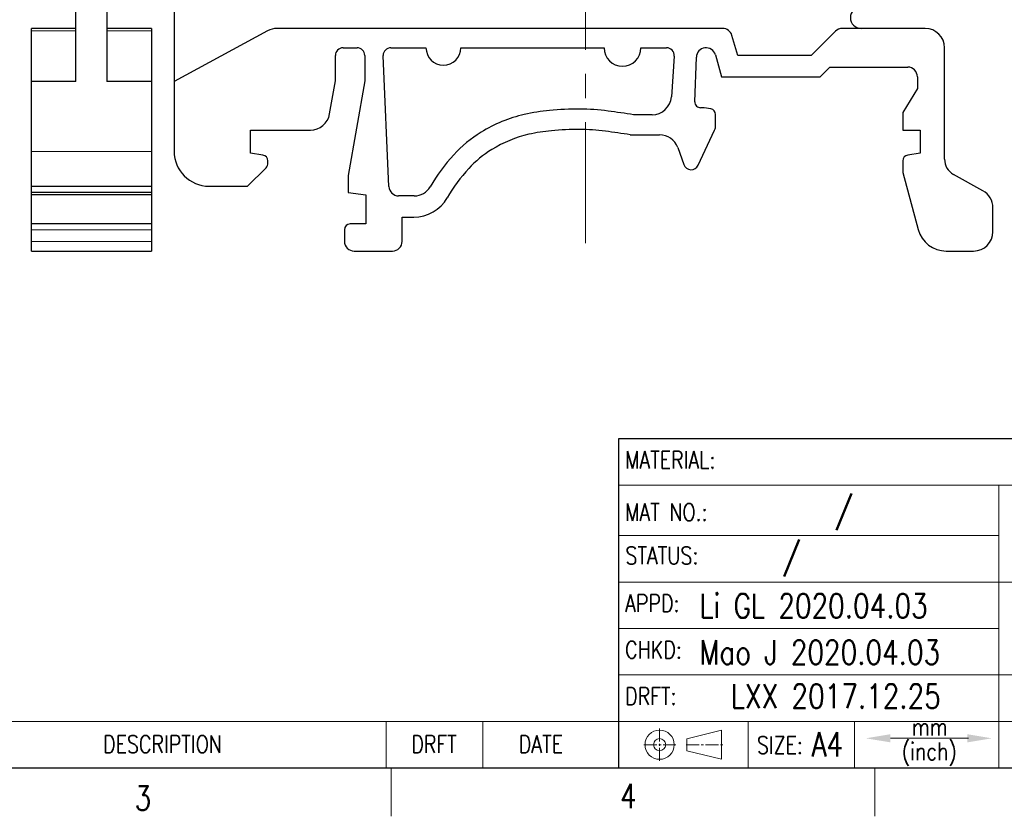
# Model space of a CAD drawing. Header units: inches. Extents: x 3728 to 5408, y -2494 to -825.
# Tile 3 of 11: x 5222 to 5323, y -2494 to -2412. Entities that reach past the tile are written whole.
import ezdxf
from ezdxf.enums import TextEntityAlignment as Align

# ---------------------------------------------------------------- set-up
doc = ezdxf.new("R2010")
doc.units = ezdxf.units.IN
doc.header["$MEASUREMENT"] = 0
doc.linetypes.add('CENTER', pattern=[2, 1.25, -0.25, 0.25, -0.25])
doc.linetypes.add('CENTER2', pattern=[28.575, 19.05, -3.175, 3.175, -3.175])
doc.layers.get('0').update_dxf_attribs({"lineweight": 30})
for name, color, linetype, lineweight in [('center', 1, 'CENTER', 9), ('MARK', 4, 'Continuous', 13), ('TEXT', 6, 'Continuous', 13), ('尺寸线', 3, 'Continuous', 13), ('注解', 3, 'Continuous', 13), ('轮廓线', 7, 'Continuous', 30)]:
    doc.layers.add(name, color=color, linetype=linetype, lineweight=lineweight)
doc.styles.add('Romans-高1.8', font='romans.shx', dxfattribs={"width": 0.8, "height": 1.8})
doc.styles.add('romans-高2.5', font='romans.shx', dxfattribs={"width": 0.8, "height": 2.5})
doc.styles.add('romans-高3.5', font='romans.shx', dxfattribs={"width": 0.8, "height": 3.5})
doc.styles.add('宋体-高2.5', font='txt', dxfattribs={"width": 0.8, "height": 2.5})

# ---------------------------------------------------------------- blocks, each defined once
blk = doc.blocks.new('FOR-1754 Rev.1.1-A4客户图')
at = {"layer": 'TEXT'}
for p, q in [((-112.95, 3.02), (-109.34, 3.9)), ((-109.34, 0.89), (-109.34, 3.9)), ((-112.95, 1.77), (-112.95, 3.02)), ((-112.95, 1.77), (-109.34, 0.89)), ((-93.5, 0), (-93.5, -5))]:
    blk.add_line(p, q, dxfattribs=at)
blk.add_lwpolyline([(-83.85, 3.06), (-91.91, 3.06)], dxfattribs=at)
for radius in [1.51, 0.627]:
    blk.add_circle((-115.75, 2.4), radius, dxfattribs=at)
for points in [[(-91.91, 2.64), (-91.91, 3.48), (-94.44, 3.06)], [(-83.95, 3.48), (-83.95, 2.64), (-81.42, 3.06)]]:
    blk.add_solid(points, dxfattribs=at)
at = {"layer": '尺寸线'}
for p, q in [((-80.7, 29.2), (-120, 29.2)), ((0, 29.2), (-80.7, 29.2)), ((-80.7, 29.2), (-80.7, 0)), ((-120, 24), (-80.7, 24)), ((-207, 4.8), (-120, 4.8)), ((-144, 4.8), (-144, 0)), ((-134, 4.8), (-134, 0)), ((-106.6, 4.8), (-106.6, 0)), ((-95.6, 4.8), (-95.6, 0)), ((-143.5, 0), (-143.5, -5))]:
    blk.add_line(p, q, dxfattribs=at)
for points in [[(-120, 19.2), (0, 19.2)], [(-120, 14.4), (-80.7, 14.4)], [(-120, 9.6), (-74.67, 9.6), (0, 9.6)], [(-120, 4.8), (-74.67, 4.8), (0, 4.8)]]:
    blk.add_lwpolyline(points, dxfattribs=at)
at = {"layer": '轮廓线'}
for p, q in [((0, 34), (-120, 34)), ((-120, 34), (-120, 0)), ((-120, 4.8), (-120, 0)), ((-287, 0), (-74.67, 0))]:
    blk.add_line(p, q, dxfattribs=at)
at = {"layer": '轮廓线', "color": 1, "linetype": 'CENTER2', "lineweight": 13, "ltscale": 0.07}
for p, q in [((-115.75, 4.06), (-115.75, 0.67)), ((-117.38, 2.4), (-114.09, 2.4)), ((-113, 2.4), (-109.14, 2.4))]:
    blk.add_line(p, q, dxfattribs=at)
at = {"layer": 'TEXT', "width": 0.8}
for s, height, style, p in [('MATERIAL:', 1.8, 'Romans-高1.8', (-119.31, 30.92)), ('MAT NO.:', 1.8, 'Romans-高1.8', (-119.31, 25.52)), ('STATUS:', 1.8, 'Romans-高1.8', (-119.28, 21.04)), ('APPD:', 1.8, 'Romans-高1.8', (-119.31, 16.11)), ('CHKD:', 1.8, 'Romans-高1.8', (-119.31, 11.31)), ('DRFT:', 1.8, 'Romans-高1.8', (-119.31, 6.51)), ('mm', 1.8, 'Romans-高1.8', (-89.69, 3.34)), ('DESCRIPTION', 1.8, 'Romans-高1.8', (-173.25, 1.55)), ('DRFT', 1.8, 'Romans-高1.8', (-141.4, 1.55)), ('DATE', 1.8, 'Romans-高1.8', (-130.3, 1.55)), ('SIZE:', 1.8, 'Romans-高1.8', (-105.7, 1.46)), ('A4', 2.5, 'romans-高2.5', (-100.05, 1.19)), ('(inch)', 1.8, 'Romans-高1.8', (-90.72, 0.81)), ('3', 2.5, 'romans-高2.5', (-169.99, -4.37)), ('4', 2.5, 'romans-高2.5', (-119.85, -4.15))]:
    blk.add_text(s, height=height, dxfattribs=dict(at, style=style)).set_placement(p)
at = {"layer": '尺寸线', "width": 0.8}
for tag, height, style, p in [('/', 2.5, 'romans-高2.5', (-94.89, 30.44)), ('/', 2.5, 'romans-高2.5', (-96.71, 25.38)), ('/', 2.5, 'romans-高2.5', (-102.11, 20.6)), ('15EDGKNM-3.81-XXP-1Y-1000A(H)', 3.5, 'romans-高3.5', (-40.89, 11.73)), ('CENGMZ_2018.10.18', 2.5, 'romans-高2.5', (-97.54, 6.17)), ('15EDGKNM-3.5-C04', 2.5, 'romans-高2.5', (-47.36, 6.2)), ('T0-1', 2.5, 'romans-高2.5', (-5.69, 6.17)), ('1/1', 2.5, 'romans-高2.5', (-5.77, 1.37)), ('CUSTOMER_DRAWING', 2.5, 'romans-高2.5', (-56.48, 1.21)), ('2:1', 2.5, 'romans-高2.5', (-23.28, 1.2))]:
    blk.add_attdef(tag, text='', height=height, dxfattribs=dict(at, style=style)).set_placement(p, align=Align.CENTER)
at = {"layer": '尺寸线', "style": '宋体-高2.5', "width": 0.8}
blk.add_attdef('/', text='', height=2.5, dxfattribs=at).set_placement((-55.64, 31.97), align=Align.MIDDLE_LEFT)

msp = doc.modelspace()

# ---------------------------------------------------------------- linework, layer by layer
at = {"color": 7, "linetype": 'Continuous'}
for p, q in [((5237.496, -2408.684), (5237.496, -2425.173)), ((5227.355, -2417.966), (5227.355, -2410.073)), ((5230.555, -2410.073), (5230.555, -2417.966)), ((5222.755, -2435.473), (5222.755, -2412.473)), ((5227.355, -2412.473), (5222.755, -2412.473)), ((5235.155, -2412.473), (5230.555, -2412.473)), ((5235.155, -2412.473), (5235.155, -2435.473)), ((5247.159, -2412.716), (5237.496, -2417.966)), ((5294.172, -2412.473), (5248.114, -2412.473)), ((5305.832, -2412.766), (5303.325, -2415.273)), ((5315.096, -2412.473), (5306.539, -2412.473)), ((5295.728, -2415.273), (5295.133, -2413.197)), ((5254.956, -2414.473), (5256.396, -2414.473)), ((5259.895, -2414.473), (5263.52, -2414.473)), ((5267.12, -2414.473), (5281.92, -2414.473)), ((5285.72, -2414.473), (5288.372, -2414.473)), ((5317.096, -2425.983), (5317.096, -2414.473)), ((5254.156, -2417.873), (5254.156, -2415.273)), ((5257.196, -2415.273), (5257.196, -2417.873)), ((5259.096, -2415.309), (5259.096, -2415.272)), ((5259.696, -2428.817), (5259.096, -2415.309)), ((5289.17, -2415.329), (5288.876, -2419.533)), ((5291.295, -2420.072), (5291.457, -2415.438)), ((5293.418, -2415.197), (5294.07, -2417.473)), ((5303.325, -2415.273), (5295.728, -2415.273)), ((5304.236, -2417.473), (5305.236, -2416.473)), ((5305.236, -2416.473), (5313.296, -2416.473)), ((5227.355, -2417.966), (5222.755, -2417.966)), ((5235.155, -2417.966), (5230.555, -2417.966)), ((5253.559, -2421.315), (5254.156, -2417.873)), ((5257.196, -2417.873), (5255.496, -2427.673)), ((5294.07, -2417.473), (5304.236, -2417.473)), ((5314.296, -2417.473), (5314.296, -2418.673)), ((5314.296, -2418.673), (5312.796, -2421.173)), ((5292.25, -2420.673), (5291.896, -2420.673)), ((5292.944, -2420.783), (5292.25, -2420.673)), ((5312.796, -2421.173), (5312.796, -2422.973)), ((5286.881, -2421.393), (5284.974, -2421.393)), ((5293.45, -2422.473), (5293.45, -2421.376)), ((5245.396, -2422.973), (5251.589, -2422.973)), ((5245.396, -2425.373), (5245.396, -2422.973)), ((5291.645, -2426.611), (5293.338, -2422.98)), ((5312.796, -2422.973), (5314.596, -2422.973)), ((5314.596, -2422.973), (5314.596, -2425.373)), ((5284.627, -2423.464), (5287.646, -2423.464)), ((5289.525, -2424.78), (5290.168, -2426.547)), ((5246.68, -2425.553), (5245.396, -2425.373)), ((5247.196, -2426.373), (5247.196, -2426.148)), ((5312.796, -2426.148), (5312.796, -2427.373)), ((5314.596, -2425.373), (5313.313, -2425.553)), ((5245.086, -2428.773), (5246.991, -2426.868)), ((5255.496, -2427.673), (5255.496, -2429.42)), ((5312.796, -2427.373), (5314.371, -2433.249)), ((5321.066, -2429.244), (5318.023, -2427.557)), ((5222.755, -2428.773), (5235.155, -2428.773)), ((5241.096, -2428.773), (5245.086, -2428.773)), ((5235.155, -2429.42), (5222.755, -2429.42)), ((5235.155, -2429.673), (5222.755, -2429.673)), ((5255.496, -2429.42), (5257.296, -2429.673)), ((5257.296, -2429.673), (5257.296, -2432.673)), ((5262.309, -2429.773), (5260.695, -2429.773)), ((5322.096, -2433.473), (5322.096, -2430.993)), ((5261.056, -2434.473), (5261.056, -2431.973)), ((5261.056, -2431.973), (5262.251, -2431.973)), ((5235.155, -2432.673), (5222.755, -2432.673)), ((5255.096, -2433.273), (5255.096, -2434.473)), ((5257.296, -2432.673), (5255.696, -2432.673)), ((5222.755, -2435.473), (5235.155, -2435.473)), ((5256.096, -2435.473), (5260.056, -2435.473)), ((5317.269, -2435.473), (5320.096, -2435.473))]:
    msp.add_line(p, q, dxfattribs=at)
for centre, radius, start, end in [((5308.476, -2411.373), 1.1, 90, 270), ((5248.114, -2414.473), 2, 90, 118.51748), ((5294.172, -2413.473), 1, 16, 90), ((5306.539, -2413.473), 1, 90, 135), ((5315.096, -2414.473), 2, 0, 90), ((5254.956, -2415.273), 0.8, 90, 180), ((5256.396, -2415.273), 0.8, 0, 90), ((5259.895, -2415.273), 0.8, 90, 179.92184), ((5265.32, -2414.473), 1.8, 180, 0), ((5283.82, -2414.473), 1.9, 180, 0), ((5288.372, -2415.273), 0.8, 356, 90), ((5292.457, -2415.473), 1, 16, 178), ((5313.296, -2417.473), 1, 0, 90), ((5286.881, -2419.393), 2, 270, 356), ((5291.896, -2420.073), 0.6, 178, 270), ((5278.048, -2440.367), 19.493, 95.1786, 102.94712), ((5279.341, -2454.641), 33.826, 89.88333, 95.1786), ((5279.365, -2443.115), 22.3, 82.35829, 89.88333), ((5268.832, -2524.321), 104.186, 81.08685, 82.55587), ((5292.85, -2421.376), 0.6, 0, 81), ((5251.589, -2420.973), 2, 270, 350.15887), ((5277.001, -2435.813), 14.821, 102.94712, 121.71255), ((5276.267, -2434.625), 13.424, 121.71255, 137.36897), ((5278.048, -2440.367), 17.393, 95.1786, 102.94712), ((5279.341, -2454.641), 31.726, 89.88333, 95.1786), ((5279.365, -2443.115), 20.2, 82.35829, 89.88333), ((5268.741, -2524.983), 102.755, 81.10642, 82.55754), ((5292.25, -2422.473), 1.2, 335, 360), ((5277.001, -2435.813), 12.721, 102.94712, 121.71255), ((5287.646, -2425.464), 2, 20, 90), ((5241.096, -2425.173), 3.6, 180, 270), ((5276.267, -2434.625), 11.324, 121.71255, 137.36897), ((5246.596, -2426.148), 0.6, 0, 82), ((5280.514, -2438.534), 19.197, 137.36897, 149.6448), ((5313.396, -2426.148), 0.6, 98, 180), ((5318.896, -2425.983), 1.8, 180, 241), ((5246.496, -2426.373), 0.7, 315, 0), ((5280.514, -2438.534), 17.097, 137.36897, 149.95903), ((5290.92, -2426.273), 0.8, 200, 335), ((5260.695, -2428.773), 1, 182.54313, 270), ((5262.309, -2427.873), 1.9, 270, 329.6448), ((5320.096, -2430.993), 2, 0, 61), ((5262.251, -2427.973), 4, 270, 329.95903), ((5255.696, -2433.273), 0.6, 90, 180), ((5317.269, -2432.473), 3, 195, 270), ((5320.096, -2433.473), 2, 270, 0), ((5256.096, -2434.473), 1, 180, 270), ((5260.056, -2434.473), 1, 270, 360)]:
    msp.add_arc(centre, radius, start, end, dxfattribs=at)
at = {"layer": 'center', "ltscale": 10}
msp.add_line((5279.996, -2434.674), (5279.996, -2340.944), dxfattribs=at)
at = {"layer": 'MARK'}
for p, q in [((5222.755, -2412.716), (5227.355, -2412.716)), ((5230.555, -2412.716), (5235.155, -2412.716)), ((5235.155, -2425.173), (5222.755, -2425.173)), ((5222.755, -2433.273), (5235.155, -2433.273)), ((5235.155, -2434.473), (5222.755, -2434.473))]:
    msp.add_line(p, q, dxfattribs=at)

# ---------------------------------------------------------------- block references
ref = msp.add_blockref('FOR-1754 Rev.1.1-A4客户图', (5403.41, -2488.873))
ref.add_attrib('/', '/', dxfattribs={"layer": '尺寸线', "height": 2.5, "style": 'romans-高2.5', "width": 0.8}).set_placement((5306.703, -2463.493), align=Align.CENTER)
ref.add_attrib('CENGMZ_2018.10.18', 'LXX 2017.12.25', dxfattribs={"layer": '尺寸线', "height": 2.5, "style": 'romans-高2.5', "width": 0.8}).set_placement((5305.87, -2482.707), align=Align.CENTER)
ref.add_attrib('/', '/', dxfattribs={"layer": '尺寸线', "height": 2.5, "style": 'romans-高2.5', "width": 0.8}).set_placement((5301.3, -2468.268), align=Align.CENTER)

# ---------------------------------------------------------------- texts
at = {"layer": '注解', "char_height": 2.5, "width": 178.24342, "attachment_point": 4, "style": 'romans-高2.5'}
for s, insert in [('{\\C3;Li GL 2020.04.03}', (5291.787, -2472.128)), ('{\\C3;Mao J 2020.04.03}', (5291.787, -2476.933))]:
    msp.add_mtext(s, dxfattribs=dict(at, insert=insert))

doc.saveas('drawing.dxf')
